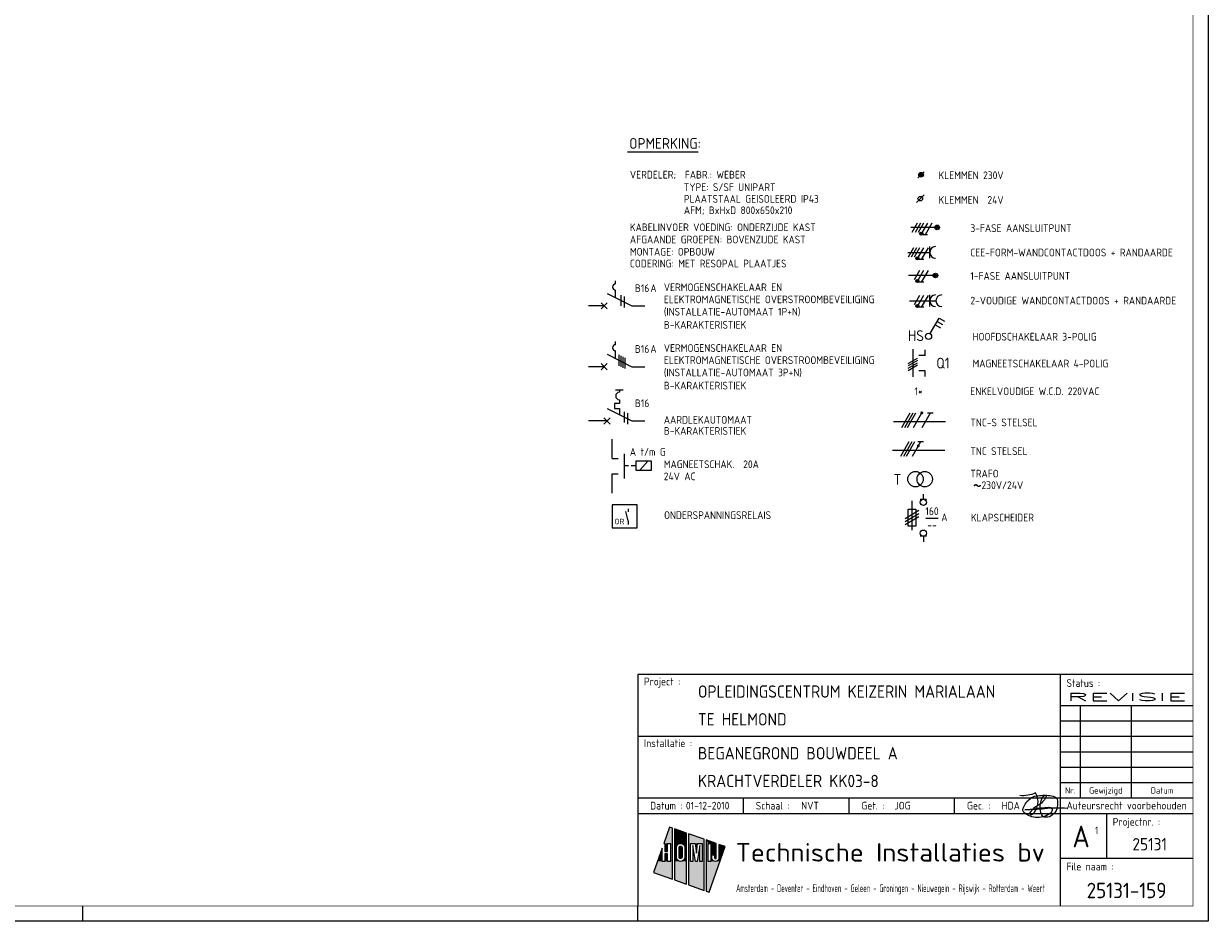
# Model space of a CAD drawing. Header units: millimetres. Extents: x 0 to 841, y 0 to 594.
# Tile 3 of 4: x 457 to 841, y 0 to 291. Entities that reach past the tile are written whole.
import ezdxf
from ezdxf.enums import TextEntityAlignment as Align

# ---------------------------------------------------------------- set-up
doc = ezdxf.new("R2010")
doc.units = ezdxf.units.MM
doc.header["$LTSCALE"] = 0.1
doc.linetypes.add('HIDDEN', pattern=[9.525, 6.35, -3.175])
doc.layers.get('0').update_dxf_attribs({"linetype": 'CONTINUOUS'})
for name, color, linetype in [('02-61-50-lijn050', 90, 'CONTINUOUS'), ('1', 7, 'CONTINUOUS'), ('40', 1, 'CONTINUOUS'), ('41', 2, 'CONTINUOUS'), ('70', 1, 'CONTINUOUS'), ('71', 2, 'CONTINUOUS'), ('EL$2B---_KADER', 4, 'CONTINUOUS'), ('LIJN025', 10, 'CONTINUOUS'), ('LIJN035', 50, 'CONTINUOUS'), ('LIJN050', 90, 'CONTINUOUS'), ('TEKST18', 210, 'CONTINUOUS'), ('TEKST25', 10, 'CONTINUOUS'), ('TEKST35', 50, 'CONTINUOUS'), ('TEKST50', 90, 'CONTINUOUS'), ('TEKST70', 130, 'CONTINUOUS')]:
    doc.layers.add(name, color=color, linetype=linetype)
doc.styles.add('5_0', font='iso.shx')
doc.styles.add('HELV', font='ISO.SHX')
doc.styles.add('ISO', font='ISO.SHX')
doc.styles.add('NEN', font='iso.shx')
doc.styles.add('ROMAND', font='romand')

# ---------------------------------------------------------------- blocks, each defined once
blk = doc.blocks.new('A1')
at = {"layer": 'LIJN025'}
for p, q in [((793, 80), (793, 5)), ((793, 70), (836, 70)), ((799.5, 70), (799.5, 40)), ((816, 70), (816, 40)), ((793, 65), (836, 65)), ((656, 60), (793, 60)), ((793, 60), (836, 60)), ((793, 55), (836, 55)), ((793, 50), (836, 50)), ((793, 45), (836, 45)), ((656, 40), (836, 40)), ((690.25, 35), (690.25, 40)), ((724.5, 35), (724.5, 40)), ((758.75, 35), (758.75, 40)), ((656, 35), (836, 35)), ((808, 35), (808, 20.5)), ((666.28, 30.55), (664.44, 25.28)), ((667.23, 30.22), (666.28, 30.55)), ((667.23, 13.64), (667.23, 30.22)), ((667.85, 30), (667.85, 13.42)), ((671.81, 28.62), (667.85, 30)), ((671.81, 12.03), (671.81, 28.62)), ((672.49, 28.38), (672.49, 11.8)), ((677.53, 26.61), (672.49, 28.38)), ((663.88, 23.67), (661.11, 15.78)), ((663.88, 19.41), (663.88, 23.67)), ((664.44, 25.28), (664.78, 25.28)), ((664.78, 25.28), (664.78, 22.62)), ((665.68, 22.62), (665.68, 25.28)), ((665.68, 25.28), (666.58, 25.28)), ((666.58, 25.28), (666.58, 19.41)), ((668.51, 23.91), (668.61, 24.43)), ((668.51, 20.8), (668.51, 23.91)), ((668.61, 24.43), (668.9, 24.86)), ((668.9, 24.86), (669.35, 25.18)), ((669.35, 25.18), (669.88, 25.28)), ((669.39, 23.89), (669.46, 24.14)), ((669.39, 20.81), (669.39, 23.89)), ((669.46, 24.14), (669.63, 24.32)), ((669.63, 24.32), (669.89, 24.39)), ((669.88, 25.28), (670.41, 25.18)), ((669.89, 24.39), (670.13, 24.32)), ((670.13, 24.32), (670.31, 24.14)), ((670.31, 24.14), (670.38, 23.89)), ((670.38, 23.89), (670.38, 20.81)), ((670.41, 25.18), (670.85, 24.88)), ((670.85, 24.88), (671.14, 24.45)), ((671.14, 24.45), (671.25, 23.91)), ((671.25, 23.91), (671.25, 20.8)), ((673.1, 25.28), (674.62, 25.28)), ((673.1, 19.41), (673.1, 25.28)), ((673.87, 24.56), (673.87, 19.41)), ((674.72, 19.41), (673.87, 24.56)), ((674.62, 25.28), (675, 22.14)), ((675, 22.14), (675.38, 25.28)), ((676.15, 24.56), (675.29, 19.41)), ((675.38, 25.28), (676.92, 25.28)), ((676.15, 19.41), (676.15, 24.56)), ((676.92, 25.28), (676.92, 19.41)), ((677.53, 10.03), (677.53, 26.61)), ((678.21, 26.37), (678.21, 9.79)), ((681.46, 25.24), (678.21, 26.37)), ((678.81, 25.28), (679.69, 25.28)), ((678.81, 19.41), (678.81, 25.28)), ((679.14, 9.47), (684.31, 24.24)), ((679.69, 25.28), (679.69, 19.41)), ((681.46, 20.62), (681.46, 25.24)), ((682.31, 24.94), (682.31, 20.61)), ((684.31, 24.24), (682.31, 24.94)), ((664.78, 19.41), (663.88, 19.41)), ((664.78, 22.62), (665.68, 22.62)), ((664.78, 21.86), (664.78, 19.41)), ((665.68, 21.86), (664.78, 21.86)), ((665.68, 19.41), (665.68, 21.86)), ((666.58, 19.41), (665.68, 19.41)), ((668.61, 20.28), (668.51, 20.8)), ((668.91, 19.82), (668.61, 20.28)), ((669.37, 19.52), (668.91, 19.82)), ((669.91, 19.41), (669.37, 19.52)), ((669.45, 20.57), (669.39, 20.81)), ((669.64, 20.38), (669.45, 20.57)), ((669.89, 20.32), (669.64, 20.38)), ((670.14, 20.38), (669.89, 20.32)), ((670.43, 19.53), (669.91, 19.41)), ((670.32, 20.56), (670.14, 20.38)), ((670.38, 20.81), (670.32, 20.56)), ((670.86, 19.83), (670.43, 19.53)), ((671.15, 20.26), (670.86, 19.83)), ((671.25, 20.8), (671.15, 20.26)), ((673.87, 19.41), (673.1, 19.41)), ((675.29, 19.41), (674.72, 19.41)), ((676.92, 19.41), (676.15, 19.41)), ((679.69, 19.41), (678.81, 19.41)), ((680.02, 21.54), (680.88, 21.54)), ((680.02, 20.61), (680.02, 21.54)), ((680.09, 20.16), (680.02, 20.61)), ((680.34, 19.76), (680.09, 20.16)), ((680.7, 19.5), (680.34, 19.76)), ((681.16, 19.41), (680.7, 19.5)), ((680.88, 21.54), (680.88, 20.62)), ((680.88, 20.62), (680.97, 20.41)), ((680.97, 20.41), (681.17, 20.33)), ((681.61, 19.5), (681.16, 19.41)), ((681.17, 20.33), (681.37, 20.41)), ((681.37, 20.41), (681.46, 20.62)), ((681.99, 19.77), (681.61, 19.5)), ((682.24, 20.17), (681.99, 19.77)), ((682.31, 20.61), (682.24, 20.17)), ((793, 20.5), (836, 20.5)), ((661.11, 15.78), (667.23, 13.64)), ((667.85, 13.42), (671.81, 12.03)), ((672.49, 11.8), (677.53, 10.03)), ((678.21, 9.79), (679.14, 9.47)), ((476, 0), (476, 5)), ((656, 0), (656, 5))]:
    blk.add_line(p, q, dxfattribs=at)
blk.add_lwpolyline([(0, 0), (0, 594), (841, 594), (841, 0)], close=True, dxfattribs=at)
for points in [[(664.44, 25.28), (666.28, 30.55), (667.23, 25.28), (667.23, 30.22)], [(667.85, 25.28), (667.85, 30), (671.81, 25.28), (671.81, 28.62)], [(672.49, 25.28), (672.49, 28.38), (677.53, 25.28), (677.53, 26.61)], [(662.39, 19.41), (663.88, 23.67), (663.88, 19.41), (663.88, 23.67)], [(664.78, 22.62), (664.78, 25.28), (665.68, 22.62), (665.68, 25.28)], [(666.58, 19.41), (666.58, 25.28), (667.23, 19.41), (667.23, 25.28)], [(669.35, 25.18), (667.85, 25.28), (669.88, 25.28), (667.85, 25.28)], [(668.9, 24.86), (667.85, 25.28), (669.35, 25.18), (667.85, 25.28)], [(668.61, 24.43), (667.85, 25.28), (668.9, 24.86), (667.85, 25.28)], [(667.85, 23.91), (667.85, 25.28), (668.51, 23.91), (668.61, 24.43)], [(667.85, 20.8), (667.85, 23.91), (668.51, 20.8), (668.51, 23.91)], [(669.39, 23.89), (669.46, 24.14), (670.38, 23.89), (670.31, 24.14)], [(669.39, 20.81), (669.39, 23.89), (670.38, 20.81), (670.38, 23.89)], [(669.46, 24.14), (669.63, 24.32), (670.31, 24.14), (670.13, 24.32)], [(669.63, 24.32), (669.89, 24.39), (670.13, 24.32), (669.89, 24.39)], [(670.41, 25.18), (669.88, 25.28), (670.41, 25.18), (671.81, 25.28)], [(670.85, 24.88), (670.41, 25.18), (670.85, 24.88), (671.81, 25.28)], [(671.14, 24.45), (670.85, 24.88), (671.14, 24.45), (671.81, 25.28)], [(671.25, 23.91), (671.14, 24.45), (671.81, 23.91), (671.81, 25.28)], [(671.25, 20.8), (671.25, 23.91), (671.81, 20.8), (671.81, 23.91)], [(672.49, 19.41), (672.49, 25.28), (673.1, 19.41), (673.1, 25.28)], [(673.87, 19.41), (673.87, 24.56), (674.72, 19.41), (673.87, 24.56)], [(675, 22.14), (674.62, 25.28), (675, 22.14), (675.38, 25.28)], [(675.29, 19.41), (676.15, 24.56), (676.15, 19.41), (676.15, 24.56)], [(676.92, 19.41), (676.92, 25.28), (677.53, 19.41), (677.53, 25.28)], [(679.69, 25.28), (678.21, 26.37), (681.46, 25.24), (678.21, 26.37)], [(678.81, 25.28), (678.21, 26.37), (679.69, 25.28), (678.21, 26.37)], [(678.21, 19.41), (678.21, 26.37), (678.81, 19.41), (678.81, 25.28)], [(679.69, 25.24), (679.69, 25.28), (681.46, 25.24)], [(679.69, 21.54), (679.69, 25.24), (681.46, 21.54), (681.46, 25.24)], [(682.31, 20.61), (682.31, 24.94), (683.04, 20.61), (684.31, 24.24)], [(661.11, 15.78), (662.39, 19.41), (667.23, 13.64), (667.23, 19.41)], [(664.78, 19.41), (664.78, 21.86), (665.68, 19.41), (665.68, 21.86)], [(667.85, 19.41), (668.51, 20.8), (667.85, 19.41), (668.61, 20.28)], [(667.85, 19.41), (667.85, 20.8), (667.85, 19.41), (668.51, 20.8)], [(667.85, 19.41), (668.61, 20.28), (667.85, 19.41), (668.91, 19.82)], [(667.85, 19.41), (668.91, 19.82), (667.85, 19.41), (669.37, 19.52)], [(667.85, 19.41), (669.37, 19.52), (667.85, 19.41), (669.91, 19.41)], [(667.85, 13.42), (667.85, 19.41), (671.81, 12.03), (671.81, 19.41)], [(669.45, 20.57), (669.39, 20.81), (670.32, 20.56), (670.38, 20.81)], [(669.64, 20.38), (669.45, 20.57), (670.14, 20.38), (670.32, 20.56)], [(669.89, 20.32), (669.64, 20.38), (669.89, 20.32), (670.14, 20.38)], [(669.91, 19.41), (670.43, 19.53), (669.91, 19.41), (671.81, 19.41)], [(670.43, 19.53), (670.86, 19.83), (670.43, 19.53), (671.81, 19.41)], [(670.86, 19.83), (671.15, 20.26), (670.86, 19.83), (671.81, 19.41)], [(671.81, 19.41), (671.15, 20.26), (671.81, 20.8), (671.25, 20.8)], [(672.49, 11.8), (672.49, 19.41), (677.53, 10.03), (677.53, 19.41)], [(678.21, 9.79), (678.21, 19.41), (679.14, 9.47), (682.62, 19.41)], [(679.69, 19.41), (679.69, 21.54), (680.02, 20.61), (680.02, 21.54)], [(679.69, 19.41), (680.02, 20.61), (679.69, 19.41), (680.09, 20.16)], [(679.69, 19.41), (680.09, 20.16), (679.69, 19.41), (680.34, 19.76)], [(679.69, 19.41), (680.34, 19.76), (679.69, 19.41), (680.7, 19.5)], [(679.69, 19.41), (680.7, 19.5), (679.69, 19.41), (681.16, 19.41)], [(680.02, 20.61), (680.02, 21.54), (680.09, 20.16), (680.02, 20.61)], [(681.46, 20.62), (680.88, 21.54), (681.46, 20.62), (681.46, 21.54)], [(681.37, 20.41), (680.88, 21.54), (681.46, 20.62), (680.88, 21.54)], [(681.17, 20.33), (680.88, 21.54), (681.37, 20.41), (680.88, 21.54)], [(680.97, 20.41), (680.88, 21.54), (681.17, 20.33), (680.88, 21.54)], [(680.88, 20.62), (680.88, 21.54), (680.97, 20.41), (680.88, 21.54)], [(681.16, 19.41), (682.62, 19.41), (681.61, 19.5), (682.62, 19.41)], [(682.62, 19.41), (681.61, 19.5), (682.62, 19.41), (681.99, 19.77)], [(682.62, 19.41), (681.99, 19.77), (683.04, 20.61), (682.24, 20.17)], [(682.24, 20.17), (682.31, 20.61), (682.24, 20.17), (683.04, 20.61)]]:
    blk.add_solid(points, dxfattribs=at)
at = {"layer": 'LIJN050'}
for p, q in [((836, 80), (656, 80)), ((656, 80), (656, 5))]:
    blk.add_line(p, q, dxfattribs=at)
at = {"layer": 'LIJN050', "const_width": 0.2}
blk.add_lwpolyline([(836, 5), (836, 589), (25, 589), (25, 5)], close=True, dxfattribs=at)
at = {"layer": 'TEKST18', "style": 'ISO'}
for s, p in [('Nr.', (796.25, 41.43)), ('Gewijzigd', (807.75, 41.43)), ('Datum', (826, 41.43))]:
    blk.add_text(s, height=2, dxfattribs=at).set_placement(p, align=Align.CENTER)
at = {"layer": 'TEKST18', "style": 'ISO', "width": 0.67468}
blk.add_text('Amsterdam - Deventer - Eindhoven - Geleen - Groningen - Nieuwegein - Rijswijk - Rotterdam - Weert', height=2.5, dxfattribs=at).set_placement((687.88, 9.47), (788, 9.47), align=Align.FIT)
at = {"layer": 'TEKST25', "style": 'ISO'}
for s, p in [('Project :', (658, 76.5)), ('Status :', (795, 76)), ('Installatie :', (658, 56.5)), ('Datum :', (660, 36.25)), ('Schaal :', (694.25, 36.25)), ('Get. :', (728.5, 36.25)), ('Gec. :', (762.75, 36.25)), ('Projectnr. :', (810, 31)), ('File naam :', (795, 16.5))]:
    blk.add_text(s, height=2.5, dxfattribs=at).set_placement(p)
at = {"layer": 'TEKST25', "style": 'ISO', "width": 1.015814}
blk.add_text('Auteursrecht voorbehouden', height=2.5, dxfattribs=at).set_placement((795, 36.3), (834, 36.3), align=Align.FIT)
at = {"layer": 'TEKST25', "style": 'ROMAND', "width": 2.899115}
blk.add_attdef('STATUS', text='', height=2.5, dxfattribs=at).set_placement((795, 71.5), (834, 71.5), align=Align.FIT)
at = {"layer": 'TEKST25', "style": 'ISO'}
for tag, p in [('E', (796.25, 66)), ('NAAM-E', (807.75, 66)), ('DATUM-E', (826, 66)), ('D', (796.25, 61)), ('NAAM-D', (807.75, 61)), ('DATUM-D', (826, 61)), ('C', (796.25, 56)), ('NAAM-C', (807.75, 56)), ('DATUM-C', (826, 56)), ('B', (796.25, 51)), ('NAAM-B', (807.75, 51)), ('DATUM-B', (826, 51)), ('A', (796.25, 46)), ('NAAM-A', (807.75, 46)), ('DATUM-A', (826, 46))]:
    blk.add_attdef(tag, text='', height=2.5, dxfattribs=at).set_placement(p, align=Align.CENTER)
for tag, p in [('DATUM', (673.75, 36.25)), ('SCHAAL', (709, 36.25)), ('GETEKEND', (739.25, 36.25)), ('GECONTOL.', (774, 36.25)), ('FORMAAT', (804.25, 28.25))]:
    blk.add_attdef(tag, p, '', height=2.5, dxfattribs=at)
at = {"layer": 'TEKST35', "style": 'ISO'}
for tag, p in [('PROJECT', (675.5, 72.5)), ('PLAATS', (675.5, 63.5)), ('INSTALLATIE-REGEL1', (675.5, 52.5)), ('INSTALLATIE-REGEL2', (675.5, 43.5))]:
    blk.add_attdef(tag, p, '', height=4, dxfattribs=at)
blk.add_attdef('PROJ.NR.', text='', height=4, dxfattribs=at).set_placement((822, 23), align=Align.CENTER)
at = {"layer": 'TEKST50', "style": 'HELV', "width": 1.169753}
blk.add_text('Technische Installaties bv', height=6, dxfattribs=at).set_placement((687.72, 19.36), (787.99, 19.36), align=Align.FIT)
at = {"layer": 'TEKST50', "style": 'ISO'}
blk.add_attdef('FILE-NAAM', text='', height=5, dxfattribs=at).set_placement((814.5, 7.5), align=Align.CENTER)
at = {"layer": 'TEKST70', "style": 'HELV'}
blk.add_text('A', height=7, dxfattribs=at).set_placement((799.75, 24), align=Align.CENTER)
blk = doc.blocks.new('PRHDAA4')
at = {"layer": '02-61-50-lijn050', "color": 50, "linetype": 'ByBlock', "flags": 128}
blk.add_lwpolyline([(1.04, 2.03, 0.043806), (-6.39, 1.89, -0.031193), (-12.8, 1.6), (-7.61, 2.16, 0.003454), (-5.1, 2.36, -0.231177), (-3.95, 1.92, -0.175519), (-3.92, 1.42, -0.153375), (-4.6, 0.4, -0.056813), (-5.76, -0.34, -0.100205), (-8.11, -0.94, -0.16296), (-12.67, 0.33, -0.379529), (-13.36, 2.09, -0.14016), (-11.01, 5.21, -0.143334), (-9.14, 6.05, -0.06258), (-4.67, 6.18, -0.12688), (-2.65, 5.49, -0.169413), (-2.32, 4.96, -0.095564), (-2.27, 2.38, -0.080055), (-2.63, 1.34, -0.126486), (-4.26, -0.44, -0.214891), (-6.48, -0.78, -0.203106), (-7.05, -0.45, -0.121177), (-7.75, 1.16, -0.121604), (-7.51, 4.45, -0.010614), (-7.31, 5.13, -0.021915), (-7.04, 5.72, -0.15615), (-6.41, 6.24, -0.050224), (-6.16, 6.3, -0.295436), (-5.97, 6.21, -0.250173), (-5.94, 5.68, -0.167384), (-8.57, 2.94, 0.121525), (-11.08, 0.82, 0.14194), (-11.19, 0.5, 0.153562), (-11.18, 0.3, 0.520832), (-10.31, 0.11, 0.362036), (-9.35, 7.05, -0.145439), (-14.41, 6.19)], format="xyb", dxfattribs=at)
blk = doc.blocks.new('T1146')
at = {"layer": '71'}
for p, q in [((-4, 0), (-4, -8)), ((0, -1.5), (-2, -1.5)), ((0, -6.5), (-2, -6.5))]:
    blk.add_line(p, q, dxfattribs=at)
blk = doc.blocks.new('RWS023', base_point=(227, 181))
at = {"layer": '40', "style": 'NEN'}
blk.add_text('~', height=5, dxfattribs=at).set_placement((223.5, 179.5))
blk = doc.blocks.new('KLAPSCHRENVOOI')
at = {"layer": '1', "color": 2}
for p, q in [((-19.2, 4.66), (-19.2, -4.84)), ((-16.5, 5.16), (-14.5, 5.16)), ((-20.45, 1.91), (-17.95, 1.91)), ((-20.45, -3.59), (-20.45, 1.91)), ((-17.95, 1.91), (-17.95, -3.59)), ((-17.95, -3.59), (-20.45, -3.59)), ((-14.5, -6.84), (-16.5, -6.84))]:
    blk.add_line(p, q, dxfattribs=at)
at = {"layer": '1', "color": 1}
for p, q in [((-16.95, 1.46), (-21.45, -1.14)), ((-16.95, 0.46), (-21.45, -2.14)), ((-16.95, -0.54), (-21.45, -3.14))]:
    blk.add_line(p, q, dxfattribs=at)
at = {"layer": '70'}
blk.add_line((-14.69, -0.96), (-10.69, -0.96), dxfattribs=at)
at = {"layer": '71'}
for centre in [(-15.5, 4.16), (-15.5, -5.84)]:
    blk.add_circle(centre, 1, dxfattribs=at)
at = {"layer": 'LIJN035'}
for p, q in [((-15.5, 5.16), (-15.5, 6.76)), ((-15.5, -6.84), (-15.5, -8.69))]:
    blk.add_line(p, q, dxfattribs=at)
at = {"layer": '40', "style": 'NEN'}
for s, p in [('160', (-12.69, 0.04)), ('--', (-12.69, -4.46))]:
    blk.add_text(s, height=2.5, dxfattribs=at).set_placement(p, align=Align.CENTER)
blk.add_text('A', height=2.5, dxfattribs=at).set_placement((-9.69, -1.96))
at = {"layer": 'TEKST25', "style": 'ISO'}
blk.add_text('KLAPSCHEIDER', height=2.5, dxfattribs=at).set_placement((-0.06, -2.04))

msp = doc.modelspace()

# ---------------------------------------------------------------- linework, layer by layer
at = {"color": 50}
for p, q in [((738.96, 162.05), (755.83, 162.05)), ((738.63, 152.75), (755.51, 152.75))]:
    msp.add_line(p, q, dxfattribs=at)
at = {"color": 10}
for p, q in [((741.63, 160.17), (744.33, 164.86)), ((742.56, 160.17), (745.27, 164.86)), ((743.5, 160.17), (746.21, 164.86)), ((745.38, 160.17), (748.08, 164.86)), ((748.19, 160.17), (750.89, 164.86)), ((749.96, 164.86), (751.83, 164.86)), ((741.3, 150.87), (744.01, 155.56)), ((742.24, 150.87), (744.94, 155.56)), ((743.18, 150.87), (745.88, 155.56)), ((745.05, 150.87), (747.76, 155.56)), ((746.82, 155.56), (748.69, 155.56))]:
    msp.add_line(p, q, dxfattribs=at)
at = {"color": 10, "const_width": 0.469}
for points in [[(747.88, 164.98, 1), (748.29, 164.74, 1)], [(746.74, 154.27, 1), (747.15, 154.04, 1)]]:
    msp.add_lwpolyline(points, format="xyb", close=True, dxfattribs=at)
at = {"layer": '1', "color": 1}
for p, q in [((746.64, 226.42), (744.89, 223.39)), ((747.64, 226.42), (745.89, 223.39)), ((748.64, 226.42), (746.89, 223.39)), ((749.89, 226.42), (748.17, 223.43)), ((751.39, 226.42), (749.21, 222.63)), ((745.37, 218.42), (743.62, 215.39)), ((746.37, 218.42), (744.62, 215.39)), ((747.37, 218.42), (745.62, 215.39)), ((748.62, 218.42), (746.9, 215.43)), ((750.12, 218.42), (747.94, 214.63)), ((747.37, 211.02), (745.62, 207.99)), ((748.62, 211.02), (746.9, 208.03)), ((750.12, 211.02), (747.94, 207.23)), ((747.37, 202.92), (745.62, 199.89)), ((748.62, 202.92), (746.9, 199.93)), ((750.12, 202.92), (747.94, 199.13))]:
    msp.add_line(p, q, dxfattribs=at)
at = {"layer": '1', "color": 2}
for p, q in [((646.03, 203.55), (654.07, 199.53)), ((646.03, 183.85), (654.07, 179.83)), ((650.03, 172.33), (650.03, 171.53)), ((650.03, 169.13), (650.03, 167.93)), ((646.03, 166.25), (654.07, 162.23)), ((650.03, 167.93), (648.43, 167.93)), ((648.43, 167.93), (648.43, 166.33)), ((648.43, 166.33), (650.03, 166.33)), ((650.03, 166.33), (650.03, 164.26))]:
    msp.add_line(p, q, dxfattribs=at)
at = {"layer": '1', "color": 1}
for centre in [(747.92, 223), (746.65, 215), (746.65, 207.6), (746.65, 199.5)]:
    msp.add_circle(centre, 0.5, dxfattribs=at)
at = {"layer": '1', "color": 2}
msp.add_arc((650.03, 170.33), 1.2, 90, 270, dxfattribs=at)
at = {"layer": '40'}
msp.add_line((748.86, 235.57), (746.36, 233.07), dxfattribs=at)
at = {"layer": '40', "color": 2}
msp.add_circle((747.61, 234.32), 0.75, dxfattribs=at)
at = {"layer": '70'}
for p, q in [((746.86, 241.07), (748.86, 243.07)), ((749.98, 222.63), (748.43, 222.63)), ((748.71, 214.63), (747.16, 214.63)), ((748.71, 207.23), (747.16, 207.23)), ((650.53, 203.05), (650.53, 199.55)), ((651.53, 202.55), (651.53, 199.05)), ((748.71, 199.13), (747.16, 199.13)), ((649.9, 183.66), (649.9, 180.16)), ((650.55, 183.34), (650.55, 179.84)), ((651.19, 183.02), (651.19, 179.52)), ((651.84, 182.7), (651.84, 179.2)), ((743.63, 180.89), (746.66, 182.64)), ((746.66, 181.89), (743.63, 180.14)), ((743.63, 179.39), (746.66, 181.14)), ((743.63, 178.64), (746.66, 180.39)), ((651.61, 165.23), (651.61, 161.73)), ((652.61, 164.73), (652.61, 161.23))]:
    msp.add_line(p, q, dxfattribs=at)
at = {"layer": '70', "const_width": 0.5}
for points in [[(747.67, 223, 1), (748.17, 223, 1)], [(746.4, 215, 1), (746.9, 215, 1)], [(746.4, 207.6, 1), (746.9, 207.6, 1)], [(746.4, 199.5, 1), (746.9, 199.5, 1)]]:
    msp.add_lwpolyline(points, format="xyb", close=True, dxfattribs=at)
at = {"layer": '71'}
for p, q in [((743.58, 216.9), (750.67, 216.9)), ((750.67, 215.02), (750.67, 218.78)), ((648.82, 206.67), (648.82, 207.67)), ((648.82, 202.17), (648.82, 204.67)), ((744.07, 201.22), (752.67, 201.22)), ((750.67, 199.34), (750.67, 203.1)), ((750.78, 190.57), (753.68, 195.59)), ((752.43, 193.42), (754.16, 192.42)), ((753.05, 194.5), (754.79, 193.5)), ((753.68, 195.59), (755.41, 194.59)), ((648.82, 186.97), (648.82, 187.97)), ((648.82, 182.47), (648.82, 184.97)), ((745.15, 185.51), (745.15, 176.51)), ((749.15, 183.51), (747.15, 183.51)), ((749.15, 178.51), (747.15, 178.51)), ((645.03, 163.23), (647.03, 161.23)), ((645.03, 161.23), (647.03, 163.23)), ((660.41, 149.24), (655.41, 149.24)), ((655.41, 149.24), (655.41, 146.24)), ((655.41, 146.24), (660.41, 146.24)), ((660.41, 146.24), (660.41, 149.24)), ((655.75, 135.06), (647.65, 135.06)), ((647.65, 135.06), (647.65, 127.56)), ((655.75, 127.56), (655.75, 135.06)), ((652.83, 129.82), (652.07, 132.93)), ((647.65, 127.56), (655.75, 127.56))]:
    msp.add_line(p, q, dxfattribs=at)
for centre, radius in [((747.86, 242.07), 0.75), ((747.86, 242.07), 0.5), ((747.86, 242.07), 0.25), ((753.08, 224.99), 0.75), ((753.08, 224.99), 0.5), ((753.08, 224.99), 0.25), ((752.5, 209.41), 0.75), ((752.5, 209.41), 0.5), ((752.5, 209.41), 0.25), ((750.27, 189.71), 1), ((746.05, 143.36), 2.5), ((749.05, 143.36), 2.5)]:
    msp.add_circle(centre, radius, dxfattribs=at)
for centre, radius in [((752.55, 216.9), 1.88), ((648.82, 205.67), 1), ((752.55, 201.22), 1.88), ((754.55, 201.22), 1.88), ((648.82, 185.97), 1)]:
    msp.add_arc(centre, radius, 90, 270, dxfattribs=at)
at = {"layer": 'LIJN025', "linetype": 'Continuous'}
msp.add_line((652.71, 249.49), (675.59, 249.49), dxfattribs=at)
at = {"layer": 'LIJN025', "color": 2, "linetype": 'Continuous'}
for p, q in [((644.11, 198.56), (646.08, 200.53)), ((644.11, 200.53), (646.08, 198.56)), ((644.11, 180.83), (646.08, 178.86)), ((644.11, 178.86), (646.08, 180.83))]:
    msp.add_line(p, q, dxfattribs=at)
at = {"layer": 'LIJN025', "color": 2, "linetype": 'HIDDEN', "ltscale": 2.5}
msp.add_line((655.41, 147.74), (651.64, 147.74), dxfattribs=at)
at = {"layer": 'LIJN025', "color": 1, "linetype": 'Continuous'}
msp.add_line((656.71, 146.24), (659.22, 149.24), dxfattribs=at)
at = {"layer": 'LIJN035'}
for p, q in [((752.58, 224.99), (744.5, 224.99)), ((752, 209.41), (743.8, 209.41)), ((645.1, 199.54), (640.02, 199.54)), ((654.07, 199.53), (658.27, 199.53)), ((749.15, 183.51), (749.15, 185.31)), ((645.1, 179.84), (640.02, 179.84)), ((654.07, 179.83), (658.27, 179.83)), ((749.15, 176.71), (749.15, 178.51)), ((646.04, 162.24), (640.02, 162.24)), ((654.07, 162.23), (658.27, 162.23)), ((647.64, 150.09), (647.64, 156.37)), ((647.64, 138.8), (647.64, 145.09)), ((652.83, 133.79), (652.83, 132.82)), ((652.83, 129.82), (652.83, 128.69))]:
    msp.add_line(p, q, dxfattribs=at)
at = {"layer": 'LIJN050'}
msp.add_line((648.82, 172.33), (651.22, 172.33), dxfattribs=at)

# ---------------------------------------------------------------- block references
at = {"layer": '40'}
msp.add_blockref('RWS023', (768.05, 140.16), dxfattribs=at)
at = {"layer": 'EL$2B---_KADER'}
ref = msp.add_blockref('A1', (0, 0), dxfattribs=at)
ref.add_attrib('STATUS', 'REVISIE', dxfattribs={"layer": 'TEKST25', "height": 2.5, "style": 'ROMAND', "width": 2.899115}).set_placement((795, 71.5), (834, 71.5), align=Align.FIT)
ref.add_attrib('FILE-NAAM', '25131-159', dxfattribs={"layer": 'TEKST50', "height": 5, "style": 'ISO'}).set_placement((814.5, 7.5), align=Align.CENTER)
ref.add_attrib('SCHAAL', 'NVT', (709, 36.25), dxfattribs={"layer": 'TEKST25', "height": 2.5, "style": 'ISO'})
ref.add_attrib('INSTALLATIE-REGEL2', 'KRACHTVERDELER KK03-8', (675.5, 43.5), dxfattribs={"layer": 'TEKST35', "height": 4, "style": 'ISO'})
ref.add_attrib('INSTALLATIE-REGEL1', 'BEGANEGROND BOUWDEEL A', (675.5, 52.5), dxfattribs={"layer": 'TEKST35', "height": 4, "style": 'ISO'})
ref.add_attrib('DATUM', '01-12-2010', (671.6, 36.25), dxfattribs={"layer": 'TEKST25', "height": 2.5, "style": 'ISO'})
ref.add_attrib('PLAATS', 'TE HELMOND', (675.5, 63.5), dxfattribs={"layer": 'TEKST35', "height": 4, "style": 'ISO'})
ref.add_attrib('PROJECT', 'OPLEIDINGSCENTRUM KEIZERIN MARIALAAN', (675.5, 72.5), dxfattribs={"layer": 'TEKST35', "height": 4, "style": 'ISO'})
ref.add_attrib('GETEKEND', 'JOG', (739.25, 36.25), dxfattribs={"layer": 'TEKST25', "height": 2.5, "style": 'ISO'})
ref.add_attrib('GECONTOL.', 'HDA', (774, 36.25), dxfattribs={"layer": 'TEKST25', "height": 2.5, "style": 'ISO'})
ref.add_attrib('PROJ.NR.', '25131', dxfattribs={"layer": 'TEKST35', "height": 4, "style": 'ISO'}).set_placement((822, 23), align=Align.CENTER)
ref.add_attrib('FORMAAT', '1', (804.25, 28.25), dxfattribs={"layer": 'TEKST25', "height": 2.5, "style": 'ISO'})
at = {"layer": 'LIJN025', "color": 2, "linetype": 'Continuous', "rotation": 180}
msp.add_blockref('T1146', (647.64, 143.59), dxfattribs=at)
at = {"layer": 'LIJN025'}
for name, p in [('KLAPSCHRENVOOI', (764.1, 131.7)), ('PRHDAA4', (794.3, 34.6))]:
    msp.add_blockref(name, p, dxfattribs=at)

# ---------------------------------------------------------------- texts
at = {"layer": '40', "style": 'NEN'}
for s, height, p in [('B16', 2.5, (655.07, 204.03)), ('A', 2.5, (660.07, 204.03)), ('B16', 2.5, (655.07, 184.33)), ('A', 2.5, (660.07, 184.33)), ('B16', 2.5, (655.07, 166.73)), ('230V/24V', 2.5, (767.45, 140.16)), ('OR', 1.8, (648.42, 128.73))]:
    msp.add_text(s, height=height, dxfattribs=at).set_placement(p)
at = {"layer": '41', "style": 'NEN'}
msp.add_text('T', height=3.5, dxfattribs=at).set_placement((741.45, 141.56), align=Align.RIGHT)
at = {"layer": 'TEKST25'}
for s, style, p in [('VERDELER;  FABR.: WEBER', 'ISO', (653.44, 240.85)), ('KLEMMEN 230V', 'ISO', (753.52, 240.65)), ('TYPE: S/SF UNIPART', 'ISO', (670.94, 236.8)), ('PLAATSTAAL GEISOLEERD IP43', 'ISO', (670.94, 233)), ('KLEMMEN  24V', 'ISO', (753.52, 232.65)), ('AFM; BxHxD 800x650x210', 'ISO', (670.94, 229.3)), ('KABELINVOER VOEDING: ONDERZIJDE KAST', 'ISO', (653.44, 223.79)), ('3-FASE AANSLUITPUNT', 'ISO', (763.84, 223.51)), ('AFGAANDE GROEPEN: BOVENZIJDE KAST', 'ISO', (653.44, 219.83)), ('MONTAGE: OPBOUW', 'ISO', (653.44, 215.85)), ('CEE-FORM-WANDCONTACTDOOS + RANDAARDE', 'ISO', (763.84, 215.61)), ('CODERING: MET RESOPAL PLAATJES', 'ISO', (653.44, 212.03)), ('1-FASE AANSLUITPUNT', 'ISO', (763.84, 208.01)), ('VERMOGENSCHAKELAAR EN ', 'ISO', (664.44, 204.34)), ('ELEKTROMAGNETISCHE OVERSTROOMBEVEILIGING', 'ISO', (664.44, 200.41)), ('2-VOUDIGE WANDCONTACTDOOS + RANDAARDE', 'ISO', (763.84, 200.01)), ('(INSTALLATIE-AUTOMAAT 1P+N)', 'ISO', (664.44, 196.41)), ('B-KARAKTERISTIEK', 'ISO', (664.44, 192.16)), ('HOOFDSCHAKELAAR 3-POLIG', 'ISO', (764.54, 188.31)), ('VERMOGENSCHAKELAAR EN ', 'ISO', (664.44, 184.64)), ('ELEKTROMAGNETISCHE OVERSTROOMBEVEILIGING', 'ISO', (664.44, 180.71)), ('MAGNEETSCHAKELAAR 4-POLIG', 'ISO', (764.54, 179.61)), ('(INSTALLATIE-AUTOMAAT 3P+N)', 'ISO', (664.44, 176.71)), ('B-KARAKTERISTIEK', 'ISO', (664.44, 172.46)), ('1*', '5_0', (745.72, 170.61)), ('ENKELVOUDIGE W.C.D. 220VAC', 'ISO', (763.84, 170.61)), ('AARDLEKAUTOMAAT', 'ISO', (664.44, 161.34)), ('TNC-S STELSEL', 'ISO', (763.84, 160.51)), ('B-KARAKTERISTIEK', 'ISO', (664.44, 157.76)), ('A t/m G', 'ISO', (653.42, 150.95)), ('TNC STELSEL', 'ISO', (763.84, 151.21)), ('MAGNEETSCHAK.  20A', 'ISO', (664.42, 146.95)), ('TRAFO', 'ISO', (763.84, 143.91)), ('24V AC', 'ISO', (664.42, 143.03)), ('ONDERSPANNINGSRELAIS', 'ISO', (664.52, 130.45))]:
    msp.add_text(s, height=2.5, dxfattribs=dict(at, style=style)).set_placement(p)
at = {"layer": 'TEKST35', "linetype": 'HIDDEN', "style": 'ISO'}
msp.add_text('OPMERKING:', height=3.5, dxfattribs=at).set_placement((653.2, 250.48))
at = {"layer": 'TEKST35', "style": 'NEN'}
for s, p in [('HS', (743.59, 188.15)), ('Q1', (752.79, 179.25))]:
    msp.add_text(s, height=3.5, dxfattribs=at).set_placement(p)

doc.saveas('drawing.dxf')
